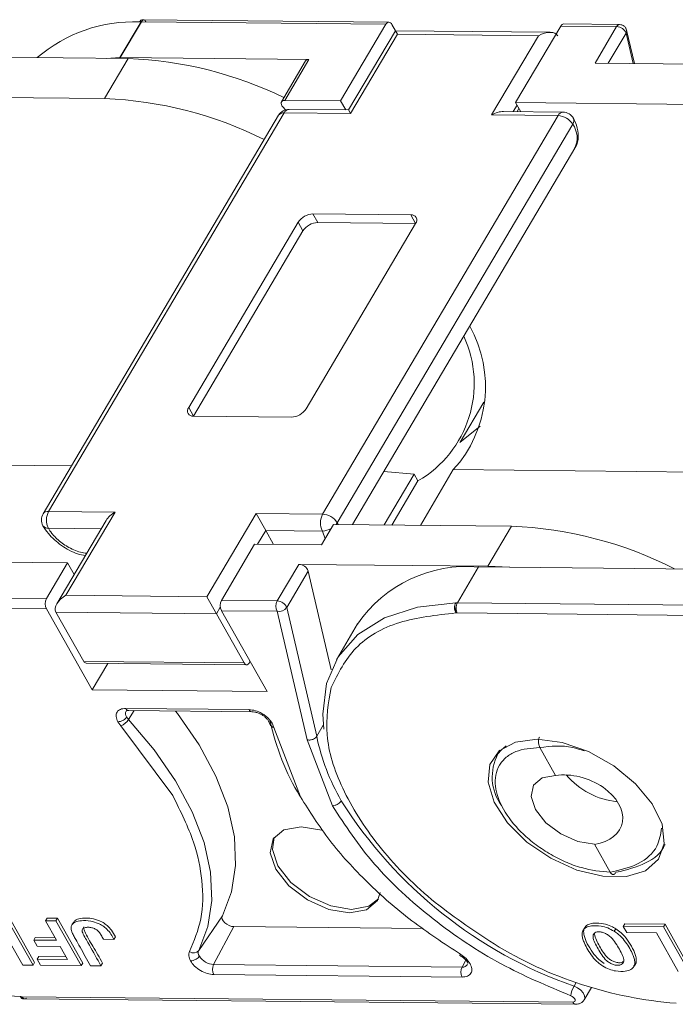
# Model space of a CAD drawing. Header units: millimetres. Extents: x 2934 to 3561, y -490 to -50.
# Tile 23 of 29: x 3357 to 3384, y -159 to -118. Entities that reach past the tile are written whole.
import ezdxf

# ---------------------------------------------------------------- set-up
doc = ezdxf.new("R2010")
doc.units = ezdxf.units.MM

msp = doc.modelspace()

# ---------------------------------------------------------------- linework, layer by layer
at = {"color": 7, "linetype": 'Continuous', "lineweight": 15}
for p, q in [((3360.829, -119.182), (3361.711, -117.69)), ((3360.839, -119.182), (3361.72, -117.69)), ((3361.706, -117.69), (3361.646, -117.69)), ((3361.77, -117.627), (3361.72, -117.69)), ((3361.72, -117.69), (3371.922, -117.792)), ((3372.046, -117.704), (3361.736, -117.602)), ((3371.922, -117.792), (3370.033, -120.988)), ((3372.169, -117.794), (3372.321, -118.063)), ((3377.333, -121.06), (3379.222, -117.864)), ((3379.222, -117.864), (3381.549, -117.887)), ((3381.674, -117.8), (3379.346, -117.777)), ((3381.549, -117.887), (3380.647, -119.414)), ((3372.321, -118.062), (3370.369, -121.366)), ((3370.452, -121.513), (3372.404, -118.209)), ((3378.776, -118.126), (3372.321, -118.062)), ((3372.404, -118.209), (3372.321, -118.062)), ((3372.404, -118.209), (3378.282, -118.268)), ((3378.282, -118.268), (3376.33, -121.572)), ((3381.201, -119.419), (3381.942, -118.165)), ((3381.942, -118.165), (3382.237, -119.43)), ((3382.292, -119.43), (3381.966, -118.034)), ((3353.297, -119.142), (3361.176, -119.22)), ((3361.176, -119.22), (3360.189, -120.89)), ((3360.261, -119.211), (3360.829, -119.182)), ((3360.839, -119.182), (3368.713, -119.26)), ((3368.574, -119.321), (3367.567, -121.026)), ((3367.706, -120.964), (3368.713, -119.26)), ((3380.647, -119.414), (3388.526, -119.492)), ((3360.189, -120.89), (3349.983, -120.788)), ((3370.033, -120.988), (3367.706, -120.964)), ((3370.246, -121.365), (3370.033, -120.988)), ((3377.233, -121.434), (3377.392, -121.164)), ((3377.333, -121.06), (3377.546, -121.437)), ((3387.54, -121.162), (3377.333, -121.06)), ((3367.446, -121.587), (3357.621, -138.216)), ((3357.851, -138.115), (3367.676, -121.486)), ((3367.735, -121.362), (3367.624, -121.237)), ((3367.676, -121.486), (3370.452, -121.513)), ((3370.369, -121.366), (3367.882, -121.341)), ((3379.106, -121.599), (3369.281, -138.228)), ((3370.452, -121.513), (3370.369, -121.366)), ((3376.33, -121.572), (3379.106, -121.599)), ((3379.312, -121.455), (3376.824, -121.43)), ((3377.396, -121.436), (3377.472, -121.306)), ((3379.715, -121.959), (3369.89, -138.588)), ((3370.523, -138.67), (3379.804, -122.96)), ((3372.961, -125.745), (3368.879, -125.705)), ((3368.879, -125.705), (3369.079, -126.06)), ((3368.263, -126.052), (3363.695, -133.785)), ((3368.464, -126.408), (3368.263, -126.052)), ((3368.593, -133.833), (3373.162, -126.101)), ((3373.162, -126.101), (3369.079, -126.06)), ((3372.961, -125.745), (3373.162, -126.101)), ((3368.464, -126.408), (3363.895, -134.14)), ((3363.695, -133.785), (3363.895, -134.14)), ((3375.019, -135.223), (3376.006, -133.553)), ((3363.895, -134.14), (3367.977, -134.181)), ((3375.85, -134.564), (3375.009, -135.241)), ((3347.384, -136.103), (3358.803, -136.216)), ((3374.735, -136.375), (3373.362, -138.698)), ((3374.735, -136.375), (3386.153, -136.488)), ((3371.836, -136.447), (3373.1, -136.558)), ((3371.844, -138.683), (3373.1, -136.558)), ((3373.1, -136.558), (3373.261, -136.843)), ((3373.261, -136.843), (3372.172, -138.686)), ((3360.627, -138.142), (3357.851, -138.115)), ((3358.574, -141.618), (3360.627, -138.142)), ((3366.505, -138.201), (3364.452, -141.676)), ((3369.281, -138.228), (3366.505, -138.201)), ((3366.907, -138.912), (3366.505, -138.201)), ((3357.844, -138.822), (3360.043, -138.844)), ((3360.25, -138.492), (3358.197, -141.967)), ((3369.231, -139.514), (3369.734, -138.662)), ((3369.734, -138.662), (3377.157, -138.736)), ((3369.89, -138.588), (3369.93, -138.664)), ((3377.157, -138.736), (3376.171, -140.405)), ((3366.567, -139.487), (3366.907, -138.912)), ((3367.235, -139.494), (3366.907, -138.912)), ((3366.907, -138.912), (3369.274, -138.936)), ((3369.274, -138.936), (3369.384, -139.255)), ((3365.062, -141.83), (3366.447, -139.486)), ((3366.447, -139.486), (3369.231, -139.514)), ((3358.644, -140.266), (3348.442, -140.164)), ((3358.644, -140.266), (3357.762, -141.757)), ((3358.644, -140.266), (3358.917, -140.75)), ((3368.292, -140.327), (3367.39, -141.853)), ((3376.171, -140.405), (3368.292, -140.327)), ((3374.906, -141.928), (3375.788, -140.436)), ((3385.994, -140.538), (3375.792, -140.436)), ((3376.171, -140.405), (3377.075, -140.449)), ((3367.783, -142.131), (3368.685, -140.604)), ((3368.685, -140.604), (3369.646, -144.722)), ((3357.762, -141.757), (3347.554, -141.656)), ((3364.452, -141.676), (3358.574, -141.618)), ((3364.853, -142.387), (3364.452, -141.676)), ((3357.758, -142.186), (3347.552, -142.084)), ((3364.853, -142.387), (3365.013, -142.117)), ((3367.39, -141.853), (3365.062, -141.83)), ((3369.036, -147.5), (3367.783, -142.131)), ((3374.835, -141.932), (3374.904, -141.928)), ((3385.113, -142.029), (3374.904, -141.928)), ((3359.663, -145.563), (3357.758, -142.186)), ((3358.159, -142.321), (3364.853, -142.387)), ((3359.318, -144.375), (3358.159, -142.321)), ((3364.853, -142.387), (3366.012, -144.442)), ((3365.058, -142.259), (3366.963, -145.636)), ((3367.386, -142.282), (3365.058, -142.259)), ((3368.638, -147.647), (3367.386, -142.282)), ((3374.902, -142.356), (3374.842, -142.356)), ((3385.109, -142.458), (3374.902, -142.356)), ((3370.74, -142.815), (3369.858, -144.309)), ((3366.012, -144.442), (3359.318, -144.375)), ((3359.419, -144.449), (3366.114, -144.516)), ((3360.316, -144.458), (3359.663, -145.563)), ((3366.963, -145.636), (3359.663, -145.563)), ((3361.071, -146.337), (3366.212, -146.388)), ((3361.088, -146.445), (3361.092, -146.44)), ((3361.421, -146.429), (3361.187, -146.801)), ((3361.194, -146.427), (3366.335, -146.478)), ((3360.869, -147.067), (3360.741, -146.894)), ((3363.031, -149.978), (3360.869, -147.067)), ((3367.178, -146.958), (3367.244, -147.13)), ((3369.036, -147.5), (3369.31, -147.037)), ((3367.244, -147.13), (3368.361, -150.031)), ((3369.688, -150.4), (3368.638, -147.647)), ((3376.681, -148.077), (3376.525, -148.341)), ((3379.004, -149.135), (3378.345, -147.966)), ((3381.285, -153.177), (3380.625, -152.009)), ((3357.206, -157.049), (3356.152, -155.181)), ((3356.215, -155.074), (3357.269, -156.942)), ((3357.725, -155.196), (3357.788, -155.09)), ((3358.159, -155.201), (3357.725, -155.196)), ((3357.725, -155.196), (3358.185, -156.013)), ((3357.788, -155.09), (3358.222, -155.094)), ((3358.159, -155.201), (3358.222, -155.094)), ((3359.213, -157.069), (3358.159, -155.201)), ((3358.222, -155.094), (3359.276, -156.962)), ((3358.884, -155.268), (3358.821, -155.374)), ((3364.114, -156.435), (3365.099, -154.988)), ((3355.863, -155.433), (3356.772, -157.045)), ((3365.579, -155.444), (3364.736, -157.026)), ((3373.475, -155.522), (3365.579, -155.444)), ((3381.512, -155.53), (3381.449, -155.636)), ((3381.888, -155.329), (3381.825, -155.436)), ((3381.825, -155.436), (3381.97, -155.693)), ((3383.503, -155.453), (3381.825, -155.436)), ((3381.888, -155.329), (3383.566, -155.346)), ((3381.97, -155.693), (3383.213, -155.705)), ((3383.213, -155.705), (3384.122, -157.317)), ((3383.503, -155.453), (3383.566, -155.346)), ((3384.556, -157.321), (3383.503, -155.453)), ((3383.566, -155.346), (3384.619, -157.214)), ((3357.296, -155.897), (3357.233, -156.003)), ((3357.378, -156.26), (3357.233, -156.003)), ((3358.185, -156.013), (3357.233, -156.003)), ((3357.296, -155.897), (3358.124, -155.905)), ((3360.142, -155.971), (3360.576, -155.976)), ((3360.576, -155.976), (3360.639, -155.869)), ((3358.33, -156.269), (3357.378, -156.26)), ((3358.634, -156.808), (3358.33, -156.269)), ((3357.206, -157.049), (3357.269, -156.942)), ((3357.375, -156.795), (3357.438, -156.689)), ((3357.52, -157.052), (3357.375, -156.795)), ((3357.375, -156.795), (3358.634, -156.808)), ((3357.438, -156.689), (3358.573, -156.7)), ((3375.102, -157.129), (3375.258, -156.836)), ((3356.772, -157.045), (3357.206, -157.049)), ((3357.52, -157.052), (3359.213, -157.069)), ((3359.213, -157.069), (3359.276, -156.962)), ((3359.603, -157.073), (3360.037, -157.077)), ((3360.037, -157.077), (3360.1, -156.97)), ((3375.102, -157.129), (3364.736, -157.026)), ((3382.266, -157.113), (3382.329, -157.007)), ((3375.104, -157.546), (3364.738, -157.443)), ((3379.86, -157.774), (3379.771, -157.924)), ((3380.195, -158.495), (3380.496, -157.985)), ((3356.736, -158.366), (3356.676, -158.365)), ((3379.716, -158.595), (3356.736, -158.366)), ((3356.859, -158.456), (3379.839, -158.685)), ((3380.216, -158.438), (3380.195, -158.495))]:
    msp.add_line(p, q, dxfattribs=at)
at = {"color": 7, "linetype": 'Continuous', "lineweight": 15, "flags": 128}
for points in [[(3367.706, -120.964), (3367.652, -120.97), (3367.608, -120.986), (3367.576, -121.013), (3367.557, -121.048), (3367.552, -121.091), (3367.562, -121.139), (3367.586, -121.188), (3367.624, -121.237)], [(3369.89, -138.588), (3369.842, -138.657), (3369.837, -138.663)], [(3369.328, -147.201), (3369.286, -146.576), (3369.442, -145.298), (3369.937, -144.181), (3370.755, -143.259), (3371.869, -142.564), (3373.244, -142.117), (3374.835, -141.932)], [(3366.012, -144.442), (3366.048, -144.488), (3366.091, -144.513), (3366.136, -144.513), (3366.179, -144.49), (3366.216, -144.445), (3366.243, -144.383), (3366.248, -144.367)], [(3365.099, -154.988), (3365.487, -153.989), (3365.655, -152.886), (3365.6, -151.699), (3365.323, -150.449), (3364.829, -149.159), (3364.126, -147.851), (3363.227, -146.549), (3363.147, -146.446)], [(3364.114, -156.435), (3364.499, -155.444), (3364.666, -154.35), (3364.611, -153.173), (3364.336, -151.934), (3363.846, -150.654), (3363.149, -149.356), (3362.257, -148.065), (3361.187, -146.801)], [(3378.232, -147.621), (3379.279, -147.758), (3380.377, -148.14), (3381.429, -148.731), (3382.341, -149.479), (3383.033, -150.318), (3383.442, -151.174), (3383.533, -151.969), (3383.297, -152.635), (3382.755, -153.11), (3381.956, -153.354), (3380.971, -153.344), (3379.886, -153.082), (3378.799, -152.59), (3377.806, -151.913), (3376.995, -151.11), (3376.438, -150.253), (3376.185, -149.418), (3376.259, -148.679), (3376.652, -148.102), (3377.33, -147.739), (3378.232, -147.621)], [(3376.596, -148.234), (3376.742, -148.065), (3376.942, -147.9)], [(3380.625, -152.009), (3379.932, -151.893), (3379.222, -151.576), (3378.601, -151.107), (3378.165, -150.555), (3377.98, -150.007), (3378.075, -149.544), (3378.435, -149.238), (3379.004, -149.135)], [(3370.408, -154.867), (3369.541, -154.722), (3368.653, -154.326), (3367.877, -153.739), (3367.332, -153.05), (3367.101, -152.364), (3367.22, -151.786), (3367.669, -151.403), (3368.381, -151.274), (3369.247, -151.419), (3369.292, -151.433)], [(3367.265, -151.717), (3367.185, -152.222), (3367.416, -152.908), (3367.961, -153.597), (3368.737, -154.184), (3369.625, -154.58), (3370.492, -154.725)], [(3371.682, -154.024), (3371.569, -154.355), (3371.12, -154.738), (3370.408, -154.867)], [(3370.492, -154.725), (3371.204, -154.596), (3371.607, -154.282)], [(3365.099, -154.988), (3365.083, -155.051), (3365.097, -155.125), (3365.138, -155.203), (3365.204, -155.278), (3365.288, -155.345), (3365.384, -155.398), (3365.484, -155.431), (3365.579, -155.444)], [(3375.038, -156.599), (3375.022, -156.623), (3375.011, -156.638), (3375.006, -156.645), (3375.006, -156.644)], [(3379.771, -157.924), (3379.92, -157.996), (3380.051, -158.095), (3380.151, -158.21), (3380.208, -158.328), (3380.216, -158.436), (3380.216, -158.438)], [(3379.64, -158.328), (3379.699, -158.356), (3379.751, -158.396), (3379.791, -158.441), (3379.813, -158.488), (3379.816, -158.531), (3379.8, -158.565), (3379.765, -158.587), (3379.716, -158.595)]]:
    msp.add_lwpolyline(points, dxfattribs=at)
at = {"color": 7, "linetype": 'Continuous', "lineweight": 15}
for centre, radius, start, end in [((3361.422, -123.891), 6.206, 87.9259, 130.6419), ((3361.894, -117.817), 0.227, 123.1147, 145.9077), ((3361.717, -117.965), 0.275, 89.421, 91.3561), ((3361.841, -117.719), 0.116, 94.8058, 127.5882), ((3372.045, -117.84), 0.132, 20.2136, 158.6309), ((3379.36, -117.929), 0.152, 95.1205, 155.0452), ((3381.687, -117.952), 0.152, 95.1671, 155.0411), ((3381.535, -118.324), 0.437, 21.3105, 88.2063), ((3381.795, -118.071), 0.174, 327.2978, 12.3072), ((3360.836, -119.456), 0.275, 89.421, 91.3561), ((3360.572, -135.369), 16.16, 63.9461, 87.8596), ((3368.695, -119.407), 0.148, 82.8443, 144.7005), ((3359.564, -137.152), 16.274, 63.4094, 87.7969), ((3367.877, -121.841), 0.5, 89.4303, 149.4249), ((3367.649, -121.736), 0.251, 83.81, 143.7347), ((3367.904, -121.592), 0.251, 95.1205, 155.0452), ((3379.334, -121.705), 0.251, 95.1205, 155.0452), ((3379.063, -122.366), 0.768, 32.0331, 86.8221), ((3379.307, -121.955), 0.5, 29.4276, 89.4303), ((3379.512, -121.81), 0.251, 323.8023, 23.7328), ((3378.914, -122.535), 0.986, 334.4409, 35.7264), ((3368.906, -126.473), 0.769, 92.0373, 146.8179), ((3369.107, -126.828), 0.769, 92.0373, 146.8179), ((3372.994, -125.961), 0.218, 320.211, 98.6442), ((3370.919, -132.904), 5.158, 317.7133, 29.2632), ((3370.908, -132.775), 4.699, 300.0432, 24.8613), ((3363.862, -133.924), 0.218, 140.211, 278.6442), ((3367.95, -133.413), 0.769, 272.0373, 326.8179), ((3358.052, -138.47), 0.5, 149.4249, 209.4276), ((3357.824, -138.365), 0.251, 83.81, 143.7347), ((3358.53, -138.475), 0.768, 152.0331, 206.8221), ((3369.96, -138.589), 0.768, 152.0331, 206.8221), ((3369.239, -138.996), 0.768, 32.0331, 86.8221), ((3357.816, -138.584), 0.24, 213.4737, 276.6896), ((3369.254, -138.203), 0.733, 271.5901, 301.3961), ((3376.523, -155.054), 16.331, 62.8879, 87.7746), ((3368.278, -140.763), 0.437, 21.3105, 88.2063), ((3375.293, -145.933), 5.518, 84.9102, 145.6013), ((3358.174, -141.976), 0.466, 152.0331, 206.8221), ((3365.474, -142.048), 0.466, 152.0331, 206.8221), ((3367.801, -142.072), 0.466, 152.0331, 206.8221), ((3367.472, -141.911), 0.38, 256.8367, 324.7558), ((3367.376, -142.289), 0.437, 21.3105, 88.2063), ((3375.325, -142.145), 0.473, 164.9284, 206.5629), ((3359.43, -144.328), 0.122, 202.656, 264.887), ((3361.295, -146.555), 0.234, 152.1267, 216.8181), ((3361.206, -146.281), 0.146, 202.383, 265.1601), ((3366.348, -146.332), 0.147, 202.4741, 264.2457), ((3360.612, -146.435), 0.682, 292.221, 327.543), ((3361.602, -146.411), 0.57, 209.8948, 223.2837), ((3367.282, -146.912), 0.221, 203.0502, 259.9946), ((3377.261, -144.652), 10.407, 192.2476, 210.969), ((3377.733, -145.724), 8.876, 191.5427, 210.202), ((3378.417, -149.196), 2.059, 152.1644, 215.3955), ((3381.89, -147.043), 3.202, 220.2871, 264.4174), ((3385.961, -140.194), 18.78, 212.1561, 250.7561), ((3357.968, -141.517), 16.898, 238.2774, 265.6137), ((3363.894, -156.248), 0.289, 235.8263, 319.7248), ((3364.346, -156.53), 0.251, 157.6361, 214.6524), ((3385.318, -141.789), 16.898, 238.2774, 265.6137), ((3364.778, -156.274), 0.753, 212.033, 266.8221), ((3365.157, -157.232), 0.469, 153.8942, 206.6934), ((3375.523, -157.335), 0.469, 153.8942, 206.6934), ((3375.132, -156.893), 0.238, 262.8197, 327.5993), ((3380.625, -158.425), 0.99, 149.619, 174.3706), ((3356.874, -158.307), 0.15, 203.2684, 264.289), ((3379.856, -158.533), 0.152, 203.8077, 263.7242)]:
    msp.add_arc(centre, radius, start, end, dxfattribs=at)
for centre, major_axis, ratio, start_param, end_param in [((3378.483, -118.623), (-0.616, -0.347), 0.577382, 3.141593, 4.712389), ((3376.531, -121.927), (-0.616, -0.347), 0.577382, 3.927072, 4.712389), ((3360.828, -138.498), (-0.616, -0.347), 0.577382, 4.712389, 5.497706), ((3358.775, -141.973), (-0.616, -0.347), 0.577382, 4.712389, 6.283185), ((3379.815, -150.572), (1.936, -0.657), 0.673766, 5.357573, 8.499166)]:
    msp.add_ellipse(centre, major_axis=major_axis, ratio=ratio, start_param=start_param, end_param=end_param, dxfattribs=at)
for points, knots in [([(3361.646, -117.69), (3361.664, -117.666), (3361.701, -117.618), (3361.757, -117.595), (3361.788, -117.608), (3361.795, -117.611)], [0, 0, 0, 0, 0.430361, 0.860723, 1, 1, 1, 1]), ([(3361.77, -117.627), (3361.782, -117.618), (3361.801, -117.603), (3361.832, -117.601), (3361.861, -117.612), (3361.886, -117.644), (3361.897, -117.676), (3361.902, -117.692)], [0, 0, 0, 0, 0.201, 0.349357, 0.590688, 0.80114, 1, 1, 1, 1]), ([(3381.962, -118.034), (3381.955, -118.007), (3381.938, -117.944), (3381.868, -117.865), (3381.775, -117.81), (3381.706, -117.804), (3381.674, -117.801)], [0, 0, 0, 0, 0.205745, 0.490027, 0.759199, 1, 1, 1, 1]), ([(3379.795, -122.957), (3379.806, -122.945), (3379.921, -122.816), (3379.966, -122.464), (3379.914, -122.053), (3379.791, -121.808), (3379.742, -121.709)], [0, 0, 0, 0, 0.037812, 0.403415, 0.761152, 1, 1, 1, 1]), ([(3357.616, -138.716), (3357.687, -138.826), (3357.881, -139.127), (3358.37, -139.551), (3358.932, -139.877), (3359.275, -139.941), (3359.382, -139.961)], [0, 0, 0, 0, 0.1878551, 0.5172506, 0.8477791, 1, 1, 1, 1]), ([(3359.44, -139.864), (3359.354, -139.854), (3359.179, -139.834), (3358.898, -139.724), (3358.716, -139.632), (3358.625, -139.578), (3358.613, -139.57), (3358.439, -139.466), (3358.205, -139.283), (3358.027, -139.085), (3357.95, -138.986), (3357.902, -138.919), (3357.864, -138.856), (3357.844, -138.822)], [0, 0, 0, 0, 0.143531, 0.290073, 0.436873, 0.437509, 0.442594, 0.456793, 0.729045, 0.864377, 0.871149, 0.931871, 1, 1, 1, 1]), ([(3374.869, -142.022), (3374.861, -142.045), (3374.848, -142.085), (3374.835, -142.157), (3374.828, -142.229), (3374.83, -142.301), (3374.838, -142.338), (3374.842, -142.356)], [0, 0, 0, 0, 0.200957, 0.349358, 0.590717, 0.801155, 1, 1, 1, 1]), ([(3374.904, -141.928), (3374.897, -141.94), (3374.88, -141.968), (3374.873, -142.002), (3374.869, -142.022)], [0, 0, 0, 0, 0.417545, 1, 1, 1, 1]), ([(3374.842, -142.356), (3374.025, -142.446), (3372.356, -142.631), (3370.504, -143.713), (3369.927, -144.879), (3369.638, -145.462)], [0, 0, 0, 0, 0.324045, 0.662023, 1, 1, 1, 1]), ([(3369.638, -145.462), (3369.524, -146.103), (3369.295, -147.385), (3370.012, -149.695), (3371.503, -152.069), (3373.699, -154.353), (3375.535, -155.568), (3376.433, -156.162)], [0, 0, 0, 0, 0.196619, 0.393237, 0.598309, 0.803381, 1, 1, 1, 1]), ([(3360.741, -146.894), (3360.709, -146.82), (3360.645, -146.672), (3360.69, -146.487), (3360.831, -146.359), (3360.991, -146.344), (3361.071, -146.337)], [0, 0, 0, 0, 0.250177, 0.500521, 0.750628, 1, 1, 1, 1]), ([(3361.093, -146.441), (3361.092, -146.442), (3361.09, -146.444), (3361.126, -146.428), (3361.168, -146.427), (3361.194, -146.427)], [0, 0, 0, 0, 0.206366, 0.51494, 1, 1, 1, 1]), ([(3366.212, -146.388), (3366.302, -146.397), (3366.476, -146.415), (3366.72, -146.525), (3366.901, -146.646), (3367.059, -146.783), (3367.133, -146.892), (3367.178, -146.958)], [0, 0, 0, 0, 0.2494712, 0.4859232, 0.6313242, 0.7763613, 1, 1, 1, 1]), ([(3366.333, -146.478), (3366.372, -146.48), (3366.45, -146.485), (3366.576, -146.521), (3366.699, -146.575), (3366.814, -146.645), (3366.915, -146.728), (3366.996, -146.818), (3367.054, -146.911), (3367.071, -146.969), (3367.079, -146.999)], [0, 0, 0, 0, 0.127289, 0.253904, 0.379855, 0.505152, 0.629805, 0.753823, 0.877218, 1, 1, 1, 1]), ([(3360.741, -146.894), (3360.777, -146.891), (3360.852, -146.884), (3360.966, -146.831), (3361.055, -146.764), (3361.091, -146.717), (3361.108, -146.695)], [0, 0, 0, 0, 0.270897, 0.562244, 0.789076, 1, 1, 1, 1]), ([(3369.036, -147.5), (3369.021, -147.522), (3368.987, -147.568), (3368.914, -147.614), (3368.84, -147.642), (3368.776, -147.656), (3368.706, -147.66), (3368.661, -147.652), (3368.638, -147.647)], [0, 0, 0, 0, 0.197231, 0.429158, 0.558746, 0.697086, 0.844173, 1, 1, 1, 1]), ([(3378.345, -147.966), (3378.333, -147.941), (3378.312, -147.899), (3378.294, -147.823), (3378.287, -147.758), (3378.287, -147.691), (3378.294, -147.627), (3378.307, -147.574), (3378.32, -147.547), (3378.324, -147.537)], [0, 0, 0, 0, 0.2040494, 0.3406263, 0.4994735, 0.615725, 0.7598398, 0.920238, 1, 1, 1, 1]), ([(3378.345, -147.966), (3378.798, -147.917), (3379.405, -147.852), (3380.031, -148.055), (3380.189, -148.106)], [0, 0, 0, 0, 0.747581, 1, 1, 1, 1]), ([(3381.285, -153.177), (3380.887, -153.139), (3380.277, -153.079), (3379.395, -152.746), (3378.727, -152.404), (3378.104, -151.982), (3377.402, -151.373), (3376.752, -150.541), (3376.466, -149.714), (3376.484, -149.111), (3376.636, -148.698), (3376.924, -148.365), (3377.438, -148.046), (3377.987, -147.998), (3378.345, -147.966)], [0, 0, 0, 0, 0.120094, 0.184653, 0.250509, 0.316292, 0.380636, 0.5, 0.619364, 0.683708, 0.749491, 0.815347, 0.879906, 1, 1, 1, 1]), ([(3363.731, -156.487), (3363.916, -156.043), (3364.291, -155.142), (3364.308, -153.576), (3363.957, -151.841), (3363.356, -150.631), (3363.031, -149.978)], [0, 0, 0, 0, 0.244254, 0.496621, 0.728157, 1, 1, 1, 1]), ([(3368.361, -150.031), (3368.743, -150.639), (3369.506, -151.857), (3371.11, -153.607), (3372.951, -155.231), (3374.346, -156.145), (3375.038, -156.599)], [0, 0, 0, 0, 0.252852, 0.506156, 0.754853, 1, 1, 1, 1]), ([(3369.688, -150.4), (3369.726, -150.396), (3369.803, -150.389), (3369.92, -150.332), (3370.011, -150.261), (3370.045, -150.213), (3370.062, -150.189)], [0, 0, 0, 0, 0.2702587, 0.562427, 0.7897353, 1, 1, 1, 1]), ([(3379.64, -158.328), (3378.658, -157.916), (3376.639, -157.071), (3373.802, -155.153), (3371.312, -152.876), (3370.227, -151.221), (3369.688, -150.4)], [0, 0, 0, 0, 0.237855, 0.488911, 0.746343, 1, 1, 1, 1]), ([(3383.42, -151.329), (3383.381, -151.589), (3383.291, -152.188), (3382.521, -152.886), (3381.694, -153.081), (3381.285, -153.177)], [0, 0, 0, 0, 0.279487, 0.643591, 1, 1, 1, 1]), ([(3383.566, -152.019), (3383.564, -152.022), (3383.432, -152.348), (3382.82, -152.862), (3381.963, -153.071), (3381.535, -153.176)], [0, 0, 0, 0, 0.004958, 0.502783, 1, 1, 1, 1]), ([(3381.506, -153.18), (3381.5, -153.192), (3381.483, -153.223), (3381.45, -153.254), (3381.415, -153.269), (3381.375, -153.267), (3381.329, -153.243), (3381.299, -153.199), (3381.285, -153.177)], [0, 0, 0, 0, 0.117799, 0.292406, 0.452272, 0.572429, 0.783057, 1, 1, 1, 1]), ([(3360.576, -155.976), (3360.537, -155.904), (3360.459, -155.759), (3360.308, -155.562), (3360.114, -155.405), (3359.88, -155.287), (3359.565, -155.194), (3359.235, -155.181), (3358.972, -155.234), (3358.829, -155.337), (3358.777, -155.478), (3358.809, -155.643), (3358.89, -155.814), (3359.014, -156.027), (3359.248, -156.447), (3359.456, -156.813), (3359.603, -157.073)], [0, 0, 0, 0, 0.060966, 0.122555, 0.166943, 0.211374, 0.27887, 0.373201, 0.446631, 0.499185, 0.54401, 0.599254, 0.643956, 0.689261, 0.779896, 1, 1, 1, 1]), ([(3358.891, -155.272), (3358.913, -155.24), (3358.97, -155.156), (3359.202, -155.083), (3359.521, -155.074), (3359.86, -155.15), (3360.116, -155.261), (3360.323, -155.41), (3360.504, -155.618), (3360.589, -155.776), (3360.639, -155.869)], [0, 0, 0, 0, 0.078606, 0.206939, 0.406175, 0.546878, 0.649142, 0.736313, 0.84596, 1, 1, 1, 1]), ([(3381.024, -156.979), (3380.951, -156.926), (3380.756, -156.786), (3380.437, -156.383), (3380.202, -155.958), (3380.156, -155.592), (3380.24, -155.423), (3380.431, -155.314), (3380.721, -155.284), (3381.055, -155.323), (3381.333, -155.425), (3381.469, -155.505), (3381.512, -155.53)], [0, 0, 0, 0, 0.068925, 0.181835, 0.429589, 0.512717, 0.596699, 0.671038, 0.773392, 0.880953, 0.962175, 1, 1, 1, 1]), ([(3360.037, -157.077), (3359.996, -157.005), (3359.793, -156.646), (3359.555, -156.207), (3359.312, -155.804), (3359.255, -155.661), (3359.246, -155.578), (3359.28, -155.519), (3359.365, -155.477), (3359.493, -155.465), (3359.648, -155.478), (3359.747, -155.521), (3359.797, -155.543)], [0, 0, 0, 0, 0.10516, 0.525798, 0.642954, 0.69438, 0.736747, 0.770674, 0.814759, 0.886948, 0.943322, 1, 1, 1, 1]), ([(3359.323, -155.453), (3359.322, -155.455), (3359.309, -155.471), (3359.315, -155.537), (3359.411, -155.803), (3359.732, -156.295), (3359.971, -156.735), (3360.1, -156.97)], [0, 0, 0, 0, 0.003933, 0.049021, 0.135844, 0.537241, 1, 1, 1, 1]), ([(3359.797, -155.543), (3359.82, -155.556), (3359.875, -155.587), (3359.966, -155.674), (3360.052, -155.807), (3360.109, -155.912), (3360.142, -155.971)], [0, 0, 0, 0, 0.120772, 0.299416, 0.603738, 1, 1, 1, 1]), ([(3381.449, -155.636), (3381.358, -155.587), (3381.177, -155.487), (3380.842, -155.403), (3380.527, -155.393), (3380.26, -155.464), (3380.121, -155.606), (3380.098, -155.788), (3380.138, -155.967), (3380.217, -156.171), (3380.345, -156.414), (3380.525, -156.685), (3380.729, -156.921), (3380.896, -157.04), (3380.961, -157.086)], [0, 0, 0, 0, 0.077726, 0.155352, 0.276594, 0.36227, 0.448522, 0.525591, 0.586453, 0.64883, 0.745829, 0.844558, 0.939133, 1, 1, 1, 1]), ([(3381.836, -156.932), (3381.842, -156.909), (3381.863, -156.826), (3381.759, -156.547), (3381.576, -156.22), (3381.356, -155.917), (3381.169, -155.773), (3381.017, -155.698), (3380.869, -155.658), (3380.737, -155.658), (3380.626, -155.698), (3380.593, -155.758), (3380.575, -155.791)], [0, 0, 0, 0, 0.047136, 0.170596, 0.457333, 0.600622, 0.668644, 0.736207, 0.798456, 0.860666, 0.924302, 1, 1, 1, 1]), ([(3380.637, -155.684), (3380.633, -155.709), (3380.616, -155.806), (3380.737, -156.096), (3380.923, -156.427), (3381.142, -156.725), (3381.329, -156.856), (3381.479, -156.926), (3381.626, -156.955), (3381.75, -156.95), (3381.8, -156.919), (3381.823, -156.905)], [0, 0, 0, 0, 0.054028, 0.208702, 0.514034, 0.667152, 0.735927, 0.804172, 0.879041, 0.945368, 1, 1, 1, 1]), ([(3380.961, -157.086), (3381.051, -157.135), (3381.231, -157.234), (3381.567, -157.316), (3381.885, -157.324), (3382.156, -157.249), (3382.298, -157.102), (3382.316, -156.913), (3382.271, -156.729), (3382.188, -156.525), (3382.059, -156.287), (3381.879, -156.023), (3381.675, -155.794), (3381.511, -155.68), (3381.449, -155.636)], [0, 0, 0, 0, 0.077118, 0.154064, 0.277592, 0.365915, 0.454804, 0.533143, 0.595307, 0.659002, 0.75277, 0.848192, 0.942337, 1, 1, 1, 1]), ([(3381.512, -155.53), (3381.588, -155.584), (3381.786, -155.726), (3382.104, -156.126), (3382.342, -156.549), (3382.382, -156.905), (3382.334, -157.041), (3382.265, -157.079), (3382.258, -157.083)], [0, 0, 0, 0, 0.117457, 0.305676, 0.706483, 0.844452, 0.983916, 1, 1, 1, 1]), ([(3380.575, -155.791), (3380.57, -155.816), (3380.553, -155.912), (3380.674, -156.202), (3380.86, -156.534), (3381.079, -156.832), (3381.266, -156.963), (3381.416, -157.032), (3381.564, -157.063), (3381.695, -157.053), (3381.789, -157.008), (3381.821, -156.957), (3381.836, -156.932)], [0, 0, 0, 0, 0.049968, 0.193018, 0.475404, 0.617015, 0.680621, 0.743737, 0.81298, 0.874323, 0.941059, 1, 1, 1, 1]), ([(3363.773, -156.873), (3363.74, -156.8), (3363.675, -156.656), (3363.713, -156.543), (3363.731, -156.487)], [0, 0, 0, 0, 0.502524, 1, 1, 1, 1]), ([(3363.773, -156.873), (3363.809, -156.87), (3363.884, -156.863), (3363.997, -156.81), (3364.087, -156.743), (3364.122, -156.696), (3364.139, -156.673)], [0, 0, 0, 0, 0.2708724, 0.5622222, 0.789066, 1, 1, 1, 1]), ([(3364.738, -157.443), (3364.649, -157.434), (3364.47, -157.415), (3364.18, -157.283), (3363.973, -157.124), (3363.841, -156.983), (3363.796, -156.909), (3363.773, -156.873)], [0, 0, 0, 0, 0.249007, 0.500519, 0.750159, 0.87592, 1, 1, 1, 1]), ([(3375.005, -156.644), (3375.06, -156.679), (3375.165, -156.745), (3375.271, -156.844), (3375.335, -156.927), (3375.342, -156.965), (3375.346, -156.984)], [0, 0, 0, 0, 0.2701415, 0.5236274, 0.7651917, 1, 1, 1, 1]), ([(3375.434, -156.989), (3375.465, -157.059), (3375.513, -157.169), (3375.507, -157.299), (3375.474, -157.388), (3375.412, -157.46), (3375.301, -157.529), (3375.181, -157.539), (3375.104, -157.546)], [0, 0, 0, 0, 0.239443, 0.369505, 0.5, 0.630063, 0.760557, 1, 1, 1, 1]), ([(3356.676, -158.365), (3356.694, -158.384), (3356.732, -158.423), (3356.8, -158.453), (3356.869, -158.46), (3356.908, -158.442), (3356.928, -158.432)], [0, 0, 0, 0, 0.244694, 0.499967, 0.74569, 1, 1, 1, 1]), ([(3356.676, -158.365), (3356.691, -158.389), (3356.715, -158.426), (3356.756, -158.449), (3356.785, -158.456), (3356.803, -158.452), (3356.81, -158.45)], [0, 0, 0, 0, 0.412463, 0.634522, 0.861308, 1, 1, 1, 1]), ([(3356.786, -158.453), (3356.785, -158.453), (3356.785, -158.453), (3356.787, -158.452), (3356.79, -158.452), (3356.793, -158.452), (3356.796, -158.452), (3356.803, -158.453), (3356.819, -158.455), (3356.832, -158.455), (3356.842, -158.456)], [0, 0, 0, 0, 0.119943, 0.250343, 0.304749, 0.354745, 0.403628, 0.455217, 0.579988, 1, 1, 1, 1]), ([(3379.839, -158.685), (3379.88, -158.682), (3379.964, -158.676), (3380.075, -158.626), (3380.167, -158.548), (3380.2, -158.474), (3380.216, -158.437)], [0, 0, 0, 0, 0.233604, 0.481005, 0.738032, 1, 1, 1, 1])]:
    msp.add_open_spline(points, degree=3, knots=knots, dxfattribs=at)
for points in [[(3374.842, -142.356), (3374.826, -142.325), (3374.796, -142.263), (3374.781, -142.143), (3374.792, -142.024), (3374.821, -141.963), (3374.835, -141.932)], [(3375.038, -156.599), (3375.121, -156.657), (3375.287, -156.772), (3375.385, -156.917), (3375.434, -156.989)]]:
    msp.add_open_spline(points, degree=3, dxfattribs=at)

doc.saveas('drawing.dxf')
